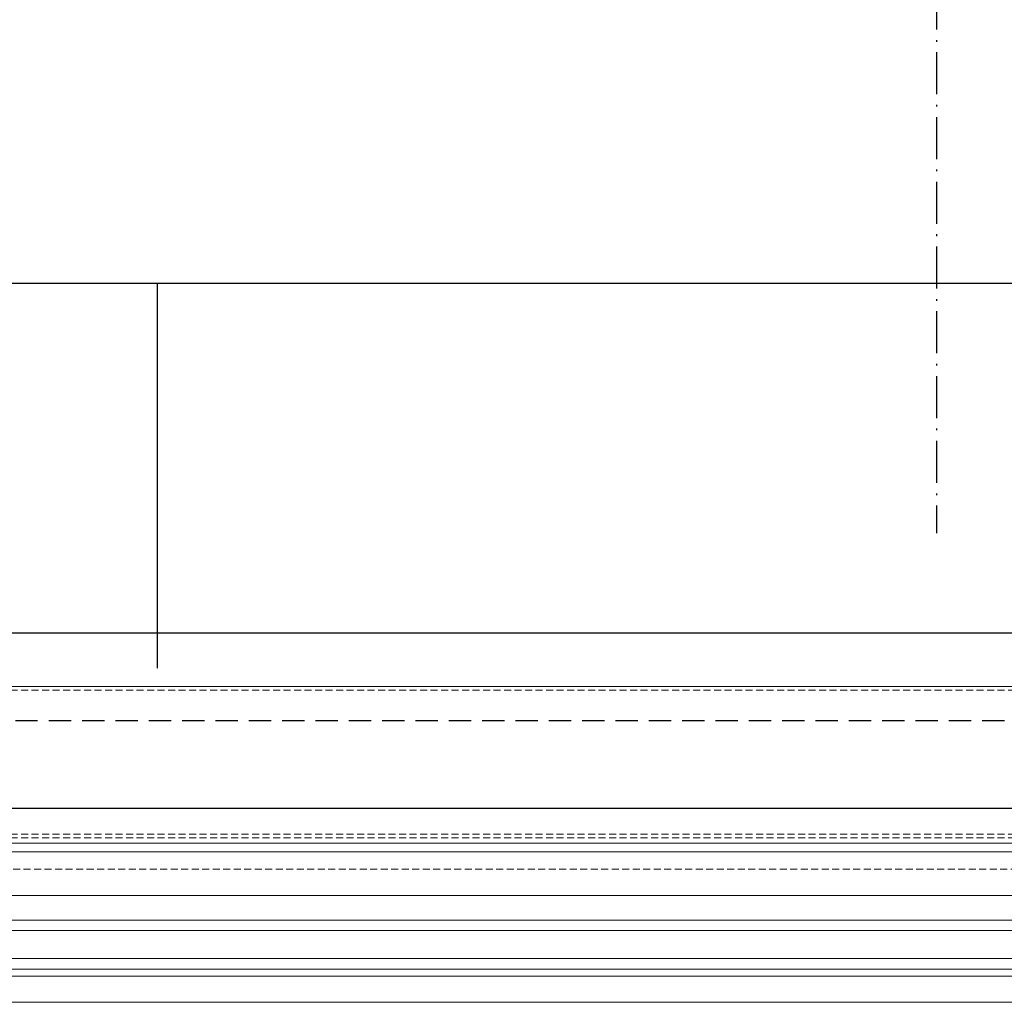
# Model space of a CAD drawing. Header units: millimetres. Extents: x -33628 to -373, y -3399 to 2697.
# Tile 29 of 99: x -23519 to -23463, y -3399 to -3343. Entities that reach past the tile are written whole.
import ezdxf

# ---------------------------------------------------------------- set-up
doc = ezdxf.new("R2010")
doc.units = ezdxf.units.MM
doc.header["$LTSCALE"] = 0.2
doc.header["$MEASUREMENT"] = 0
for name, pattern in [('$0$HIDDENX2', [19.05, 12.7, -6.35]), ('$0$ICAD_ISO10W100', [18.5, 12, -3, 0.5, -3]), ('$1$HIDDEN2', [30, 20, -10])]:
    doc.linetypes.add(name, pattern=pattern)
doc.layers.add('$0$_pomoc', color=15, linetype='Continuous', plot=False)
doc.layers.add('$0$A-widok', color=41, linetype='Continuous')
doc.layers.add('$0$A-winda', color=12, linetype='Continuous')
for name, color, linetype, lineweight in [('$1$_MB_hidden_0.09', 125, '$1$HIDDEN2', 9), ('_MB_szklo_0.15', 142, 'Continuous', 15), ('_MB_widokowa_0.15', 153, 'Continuous', 15)]:
    doc.layers.add(name, color=color, linetype=linetype, lineweight=lineweight)

# ---------------------------------------------------------------- blocks, each defined once
blk = doc.blocks.new('*U315')
at = {"layer": '$1$_MB_hidden_0.09'}
for p, q in [((2575, 96.8), (25.5, 96.8)), ((2575, 12.4), (10.5, 12.4)), ((2575, 14.4), (25.5, 14.4))]:
    blk.add_line(p, q, dxfattribs=at)
at = {"layer": '$1$_MB_hidden_0.09', "elevation": 0}
blk.add_lwpolyline([(10.5, 9.4), (10.5, -5.6), (2575, -5.6)], dxfattribs=at)
at = {"layer": '_MB_widokowa_0.15', "elevation": 0}
blk.add_lwpolyline([(2575, 9.4), (10.5, 9.4), (10.5, 14.4), (25.5, 14.4), (25.5, 98.9), (2575, 98.9)], dxfattribs=at)
at = {"layer": '_MB_widokowa_0.15'}
blk.add_lwpolyline([(2575, -81.6), (26, -81.6), (26, -66.6), (2575, -66.6)], dxfattribs=at)
blk = doc.blocks.new('szyb-szkło_150-piętro2')
at = {"layer": '$0$_pomoc', "transparency": 33554679}
blk.add_line((8, -196), (30, -196), dxfattribs=at)
blk.add_lwpolyline([(375, 0), (0, 0), (0, -289), (375, -289)], dxfattribs=at)
at = {"layer": '$0$_pomoc', "linetype": '$0$HIDDENX2', "ltscale": 0.5, "transparency": 33554679}
blk.add_lwpolyline([(5, -284), (375, -284), (375, -5), (5, -5)], close=True, dxfattribs=at)
at = {"layer": '$0$A-widok', "transparency": 33554679}
for points in [[(30, -259), (10, -259), (10, -30), (30, -30)], [(30, -30), (30, -259), (350, -259), (350, -30)]]:
    blk.add_lwpolyline(points, close=True, dxfattribs=at)
at = {"layer": '$0$A-winda', "color": 8, "linetype": '$0$ICAD_ISO10W100'}
blk.add_line((357.682, -240.5), (15.707, -240.5), dxfattribs=at)
at = {"layer": '_MB_szklo_0.15', "transparency": 33554679}
for p, q in [((-9.2, -267.597), (-9.2, -21.403)), ((-8.6, -267.597), (-8.6, -21.403)), ((-7, -21.403), (-7, -267.597)), ((-6.4, -21.403), (-6.4, -267.597)), ((-5, -21.4), (-5, -267.594)), ((-2.5, -21.4), (-2.5, -267.594))]:
    blk.add_line(p, q, dxfattribs=at)
at = {"xscale": 0.1, "yscale": 0.1, "zscale": 0.1, "rotation": 269.9999994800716}
blk.add_blockref('*U315', (-2.94, -14.5), dxfattribs=at)

msp = doc.modelspace()

# ---------------------------------------------------------------- block references
at = {"rotation": 90}
msp.add_blockref('szyb-szkło_150-piętro2', (-23707.273, -3387.573), dxfattribs=at)

doc.saveas('drawing.dxf')
